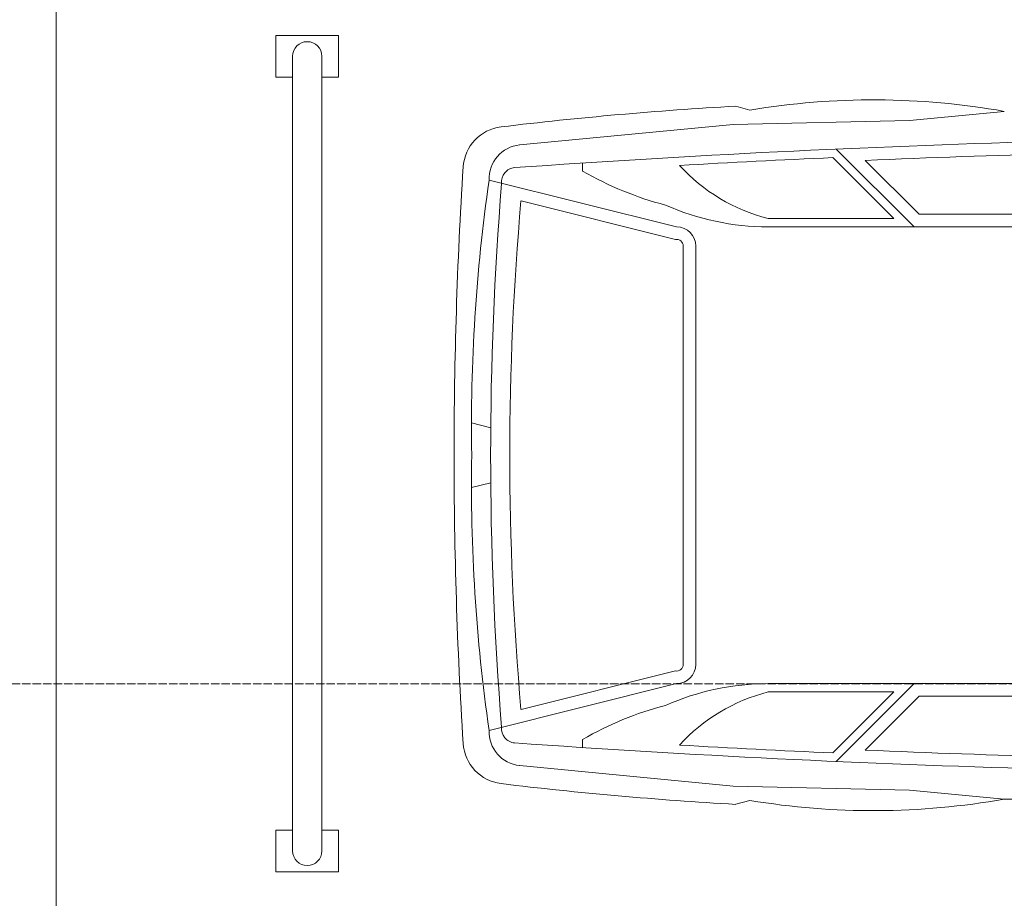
# Model space of a CAD drawing. Header units: millimetres. Extents: x -290 to 116110, y -2975 to 80225.
# Tile 195 of 247: x 65903 to 68257, y 62248 to 64349. Entities that reach past the tile are written whole.
import ezdxf

# ---------------------------------------------------------------- set-up
doc = ezdxf.new("R2010")
doc.units = ezdxf.units.MM
doc.linetypes.add('ADSK_Линия сетки', pattern=[25, 20, -2.5, 0, -2.5])
for name, color, linetype, lineweight in [('Оси', 7, 'Continuous', 9), ('Парковка', 7, 'Continuous', 18), ('Элементы узлов', 7, 'Continuous', 18)]:
    doc.layers.add(name, color=color, linetype=linetype, lineweight=lineweight)

# ---------------------------------------------------------------- blocks, each defined once
blk = doc.blocks.new('199_Парковочные места 3 класса и МГН - Средний класс-5604846-B2_-11_400__На лист секция 4_-11_400')
at = {"layer": 'Парковка', "color": 253, "true_color": 0xaaaaaa}
for p, q in [((250, -4625), (250, -4775)), ((250, -4625), (350, -4625)), ((350, -4625), (350, -4665)), ((2150, -4625), (2150, -4665)), ((2150, -4625), (2250, -4625)), ((2250, -4625), (2250, -4775)), ((300, -4665), (2200, -4665)), ((300, -4735), (2200, -4735)), ((350, -4735), (350, -4775)), ((2150, -4735), (2150, -4775)), ((250, -4775), (350, -4775)), ((2150, -4775), (2250, -4775)), ((2500, -5300), (0, -5300))]:
    blk.add_line(p, q, dxfattribs=at)
for centre, start, end in [((300, -4700), 90, 270), ((2200, -4700), 270, 90)]:
    blk.add_arc(centre, 35, start, end, dxfattribs=at)
at = {"layer": 'Элементы узлов', "color": 253, "true_color": 0xaaaaaa}
for p, q in [((707.7, -2069.1), (707.7, -3598.1)), ((1800, -2069.1), (1799.9, -3598.1)), ((677.7, -2516.2), (677.7, -3236.7)), ((1830, -2516.2), (1830, -3236.7)), ((453.3, -3259.9), (431.6, -3033.4)), ((2054.4, -3259.9), (2076.1, -3033.4)), ((677.7, -3236.7), (548.7, -3365.7)), ((1830, -3236.7), (1959, -3365.7)), ((462.6, -3681.8), (453.3, -3259.9)), ((707.7, -3249.1), (521.7, -3435.1)), ((1799.9, -3249.1), (1986, -3435.1)), ((2045.1, -3681.8), (2054.4, -3259.9)), ((687.7, -3297.4), (542, -3443)), ((687.7, -3297.4), (687.7, -3598.1)), ((1819.9, -3297.4), (1819.9, -3598.1)), ((1819.9, -3297.4), (1965.6, -3443)), ((419.2, -3675.6), (428.5, -3641.5)), ((428.5, -3641.5), (419.2, -3675.6)), ((2088.5, -3675.6), (2079.2, -3641.5)), ((2088.5, -3675.6), (2079.2, -3641.5)), ((511.9, -4192.1), (462.6, -3681.8)), ((1995.8, -4192.1), (2045.1, -3681.8)), ((1253.8, -3770.9), (753.8, -3770.9)), ((1253.8, -3770.9), (1753.8, -3770.9)), ((1253.8, -3800.9), (753.8, -3800.9)), ((1253.8, -3800.9), (1753.8, -3800.9)), ((707.7, -3817), (596, -4265.1)), ((737.9, -3819.8), (645.9, -4188.9)), ((1769.7, -3819.8), (1861.7, -4188.9)), ((1799.9, -3817), (1911.6, -4265.1)), ((574.3, -4041.7), (555, -4041.7)), ((1933.4, -4041.7), (1952.6, -4041.7)), ((1188.1, -4261.3), (1176.6, -4307.4)), ((1319.5, -4261.3), (1331, -4307.4))]:
    blk.add_line(p, q, dxfattribs=at)
for centre, radius, start, end in [((29999.8, -2117.9), 29507.5, 179.16337, 184.05433), ((-27492.1, -2117.9), 29507.5, 355.94567, 0.83663), ((-119787.1, -2693.9), 121863.7, 359.840376, 0.470422), ((-119787.1, -2693.9), 121863.7, 359.840376, 0.470422), ((29999.8, -2117.9), 29477.5, 180.62835, 182.42614), ((-27492.1, -2117.9), 29477.5, 357.57386, 359.37165), ((2197.9, -3346.5), 1793.9, 169.9492, 189.4665), ((2197.9, -3346.5), 1793.9, 169.9492, 189.4665), ((309.7, -3346.5), 1793.9, 350.5335, 10.0508), ((309.7, -3346.5), 1793.9, 350.5335, 10.0508), ((29999.8, -2117.9), 29487.5, 182.57574, 183.2896), ((-27492.1, -2117.9), 29487.5, 356.7104, 357.42426), ((270, -3491.9), 431, 312.4417, 345.7397), ((104.4, -3598.1), 603.3, 335.9999, 0.0001), ((2403.2, -3598.1), 603.3, 179.9999, 204.0001), ((2237.6, -3491.9), 431, 194.2603, 227.5583), ((9206.1, -3181.8), 8800.8, 183.21671, 186.88355), ((9206.1, -3181.8), 8800.8, 183.21671, 186.88355), ((-6698.4, -3181.8), 8800.8, 353.11645, 356.78329), ((-6698.4, -3181.8), 8800.8, 353.11645, 356.78329), ((753.8, -3817), 46.1, 90, 180), ((1753.8, -3817), 46.1, 0, 90), ((753.8, -3817), 16.1, 90, 189.7873), ((1753.8, -3817), 16.1, 350.2127, 90), ((-103, -3648.4), 783.2, 329.8554, 345.5814), ((2610.7, -3648.4), 783.2, 194.4186, 210.1446), ((1253.8, 2688.8), 6904.6, 264.9489, 275.0511), ((592.6, -4184.1), 81.1, 185.6929, 272.4229), ((599.8, -4201.7), 33.8, 184.0543, 277.095), ((1907.8, -4201.7), 33.8, 262.905, 355.9457), ((1915.1, -4184.1), 81.1, 267.5771, 354.3071), ((571.1, -4224.2), 103.1, 186.8835, 266.3593), ((571.1, -4224.2), 103.1, 186.8835, 266.3593), ((1253.8, 3792.2), 8053.7, 265.37189, 274.62811), ((1936.5, -4224.2), 103.1, 273.6407, 353.1165), ((1936.5, -4224.2), 103.1, 273.6407, 353.1165), ((1185.4, -179.7), 4127.7, 261.7908, 270.9499), ((1322.3, -179.7), 4127.7, 269.0501, 278.2092), ((1249.8, 6442.3), 10791.2, 266.35928, 270.02128), ((1249.8, 6442.3), 10791.2, 266.35928, 270.02128), ((1257.8, 6442.3), 10791.2, 269.97872, 273.64072), ((1257.8, 6442.3), 10791.2, 269.97872, 273.64072)]:
    blk.add_arc(centre, radius, start, end, dxfattribs=at)
blk = doc.blocks.new('135_SLK_GD_AR_rvt-1-B2_-11_400__На лист секция 4_-11_400')
at = {"layer": 'Парковка', "color": 253, "lineweight": 18, "true_color": 0xaaaaaa, "rotation": 269.999999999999}
blk.add_blockref('199_Парковочные места 3 класса и МГН - Средний класс-5604846-B2_-11_400__На лист секция 4_-11_400', (-13064309.7, -9234400.3), dxfattribs=at)
blk = doc.blocks.new('A$Cc005853f')
at = {"layer": 'Оси', "color": 253, "linetype": 'ADSK_Линия сетки', "true_color": 0xaaaaaa}
for p, q in [((63903.1, 2607.6), (63903.1, 76892.8)), ((96019.7, 61839.4), (2670.5, 61839.4))]:
    blk.add_line(p, q, dxfattribs=at)
at = {"lineweight": 5}
blk.add_blockref('135_SLK_GD_AR_rvt-1-B2_-11_400__На лист секция 4_-11_400', (13133512.8, 9298039.8), dxfattribs=at)

msp = doc.modelspace()

# ---------------------------------------------------------------- block references
msp.add_blockref('A$Cc005853f', (2087, 921.7))

doc.saveas('drawing.dxf')
